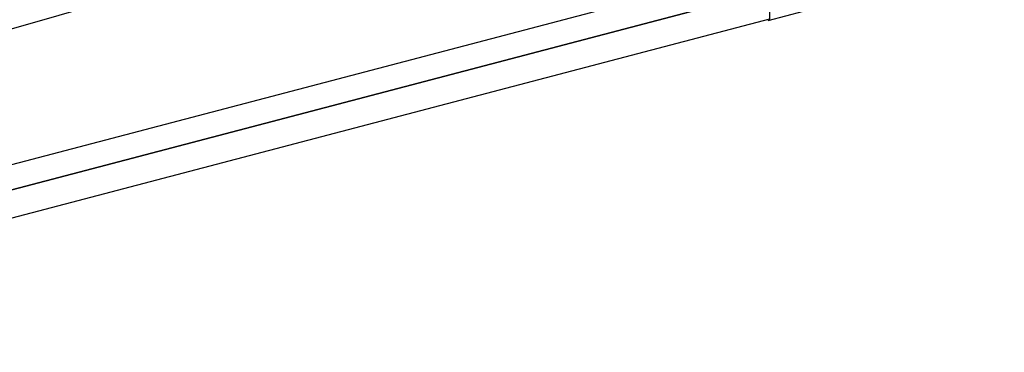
# Model space of a CAD drawing. Header units: feet. Extents: x -79 to 198, y -22 to 181.
# Tile 199 of 256: x 87.14 to 88.182, y 18.746 to 19.097. Entities that reach past the tile are written whole.
import ezdxf

# ---------------------------------------------------------------- set-up
doc = ezdxf.new("R2010")
doc.units = ezdxf.units.FT
doc.layers.add('A-LINEA', color=7, linetype='CONTINUOUS')

msp = doc.modelspace()

# ---------------------------------------------------------------- linework, layer by layer
at = {"layer": 'A-LINEA'}
for p, q in [((83.1192, 17.9387), (93.6963, 20.9676)), ((83.1192, 17.9387), (93.6963, 20.9676)), ((87.9873, 19.1108), (87.9313, 19.0961)), ((87.9873, 19.1108), (87.9313, 19.0961))]:
    msp.add_line(p, q, dxfattribs=at)
for points in [[(87.92, 19.1244), (84.1067, 18.1244), (84.1067, 18.1378), (84.1067, 18.1511), (87.92, 19.1511), (87.92, 19.1378), (87.92, 19.1244)], [(87.92, 19.1244), (84.1067, 18.1244), (84.1067, 18.1378), (84.1067, 18.1511), (87.92, 19.1511), (87.92, 19.1378), (87.92, 19.1244)], [(87.9333, 19.0978), (84.12, 18.0978), (84.1067, 18.0978), (84.1067, 18.1244), (87.92, 19.1244), (87.9333, 19.1111), (87.9333, 19.0978)], [(87.9333, 19.0978), (84.12, 18.0978), (84.1067, 18.0978), (84.1067, 18.1244), (87.92, 19.1244), (87.9333, 19.1111), (87.9333, 19.0978)]]:
    msp.add_lwpolyline(points, dxfattribs=at)

doc.saveas('drawing.dxf')
